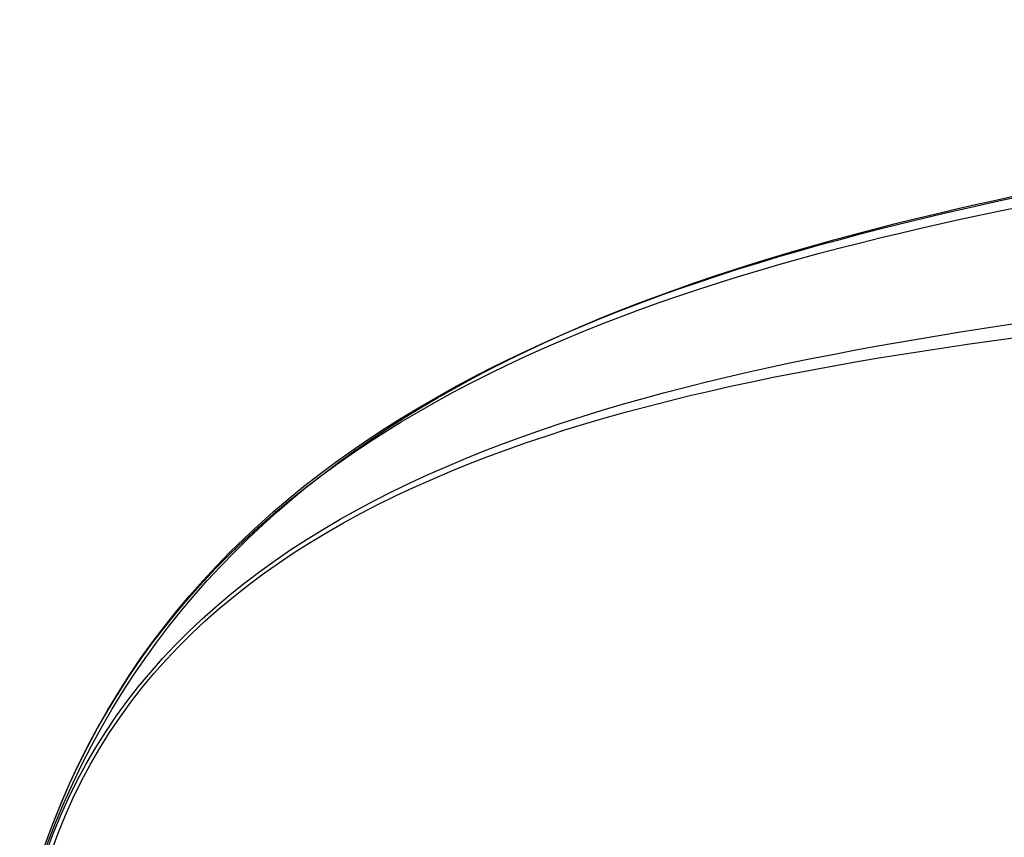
# Model space of a CAD drawing. Header units: millimetres. Extents: x -1315 to 1315, y -409 to 409.
# Tile 60 of 137: x -1217 to -1109, y 319 to 409. Entities that reach past the tile are written whole.
import ezdxf

# ---------------------------------------------------------------- set-up
doc = ezdxf.new("R2010")
doc.units = ezdxf.units.MM
doc.header["$MEASUREMENT"] = 0
doc.layers.add('Nakki 3 seater', color=7, linetype='Continuous', true_color=0x6b8d5f)

msp = doc.modelspace()

# ---------------------------------------------------------------- linework, layer by layer
at = {"layer": 'Nakki 3 seater'}
for points in [[(-1217.5, 308.87, 570.79), (-1203.17, 361.72, 570.86), (-1107.68, 397.48, 570.39), (-962.51, 405.93, 570.44), (-815, 410.1, 570.51), (-650.28, 407.97, 570.8), (-505.14, 400.12, 570.86), (-409.7, 361.72, 570.86), (-395.25, 308.87, 570.79)], [(-1217.5, 308.87, 476.95), (-1204.51, 361.6, 480.14), (-1105.71, 397.85, 476.56), (-961.17, 405.08, 474.6), (-815, 406.95, 474.06), (-651.62, 404.53, 474.6), (-507.05, 398.38, 476.56), (-408.3, 361.58, 480.14), (-395.25, 308.87, 476.95)], [(-1217.5, 308.87, 662.99), (-1204.51, 361.6, 661.57), (-1105.71, 396.44, 663.28), (-961.17, 403.1, 665.43), (-815, 405.64, 666.34), (-651.62, 403.49, 666.87), (-507.13, 398.95, 665.15), (-408.36, 361.6, 661.57), (-395.25, 308.87, 662.99)], [(-1216.98, 308.87, 386.23), (-1206.65, 357.05, 386.2), (-1097.7, 382.24, 378.83), (-956.16, 386.71, 377.26), (-815, 387.58, 376.4), (-656.63, 385.44, 377.26), (-516.06, 381.83, 378.83), (-405.22, 356.99, 384.68), (-395.77, 308.87, 386.23)], [(-1216.35, 308.87, 748.06), (-1206.57, 357.05, 755.88), (-1096.75, 380.59, 762.41), (-956.16, 383.05, 763.32), (-815, 384.29, 764.78), (-656.63, 382.28, 763.68), (-516.08, 381.08, 762.88), (-406.27, 357.05, 755.88), (-396.4, 308.87, 748.06)]]:
    msp.add_open_spline(points, degree=3, dxfattribs=at)

doc.saveas('drawing.dxf')
